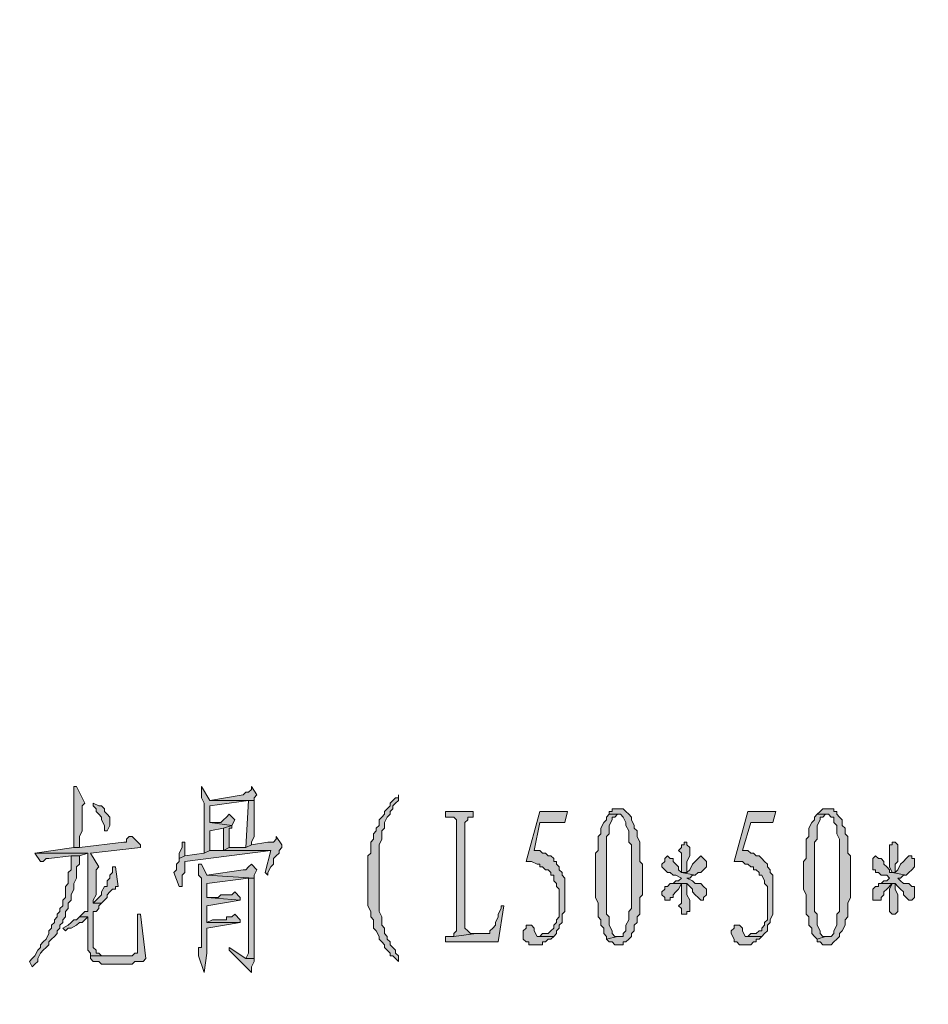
# Model space of a CAD drawing. Extents: x 566443 to 590371, y 3845226 to 3876576.
# Tile 120 of 221: x 586468 to 586481, y 3853973 to 3853988. Entities that reach past the tile are written whole.
import ezdxf

# ---------------------------------------------------------------- set-up
doc = ezdxf.new("R2010")
doc.units = 0
doc.layers.add('C00-00-00', color=7, linetype='CONTINUOUS')

msp = doc.modelspace()

# ---------------------------------------------------------------- hatches: boundary and pattern name
at = {"layer": 'C00-00-00'}
h = msp.add_hatch(color=256, dxfattribs=at)
h.dxf.hatch_style = 2
h.paths.add_polyline_path([(586468.434, 3853976.127), (586468.392, 3853976.127), (586468.392, 3853976.085), (586468.392, 3853975.196), (586468.477, 3853975.196), (586468.477, 3853975.365), (586468.519, 3853975.45), (586468.519, 3853975.577), (586468.519, 3853975.662), (586468.519, 3853975.831), (586468.561, 3853975.873)])
h = msp.add_hatch(color=256, dxfattribs=at)
h.dxf.hatch_style = 2
h.paths.add_polyline_path([(586470.339, 3853976.127), (586470.339, 3853975.958), (586470.382, 3853975.873), (586470.382, 3853975.111), (586470.466, 3853975.154), (586470.466, 3853975.45), (586470.678, 3853975.492), (586470.805, 3853975.535), (586470.466, 3853975.577), (586470.466, 3853975.831), (586471.059, 3853975.916), (586471.144, 3853975.916), (586470.466, 3853975.916)])
h = msp.add_hatch(color=256, dxfattribs=at)
h.dxf.hatch_style = 2
h.paths.add_polyline_path([(586471.101, 3853976.127), (586471.101, 3853976.085), (586471.059, 3853976.043), (586471.017, 3853976.043), (586470.974, 3853976), (586470.466, 3853975.916), (586471.144, 3853975.916), (586471.144, 3853975.958), (586471.186, 3853976)])
h = msp.add_hatch(color=256, dxfattribs=at)
h.dxf.hatch_style = 2
h.paths.add_polyline_path([(586471.144, 3853975.916), (586471.059, 3853975.916), (586471.017, 3853975.196), (586471.101, 3853975.238), (586471.101, 3853975.281), (586471.144, 3853975.365)])
h = msp.add_hatch(color=256, dxfattribs=at)
h.dxf.hatch_style = 2
h.paths.add_polyline_path([(586473.345, 3853976), (586473.345, 3853975.958), (586473.303, 3853975.958), (586473.26, 3853975.916), (586473.218, 3853975.873), (586473.218, 3853975.831), (586473.176, 3853975.789), (586473.133, 3853975.746), (586473.133, 3853975.704), (586473.091, 3853975.662), (586473.049, 3853975.619), (586473.049, 3853975.535), (586473.006, 3853975.492), (586473.006, 3853975.45), (586472.964, 3853975.408), (586472.964, 3853975.323), (586472.922, 3853975.281), (586472.922, 3853975.111), (586472.879, 3853975.069), (586472.879, 3853974.815), (586472.879, 3853974.73), (586472.879, 3853974.307), (586472.922, 3853974.222), (586472.922, 3853974.138), (586472.964, 3853974.095), (586472.964, 3853973.968), (586473.006, 3853973.926), (586473.049, 3853973.841), (586473.049, 3853973.799), (586473.091, 3853973.757), (586473.133, 3853973.714), (586473.133, 3853973.672), (586473.176, 3853973.63), (586473.218, 3853973.587), (586473.218, 3853973.545), (586473.26, 3853973.545), (586473.303, 3853973.503), (586473.345, 3853973.46), (586473.345, 3853973.545), (586473.303, 3853973.587), (586473.303, 3853973.63), (586473.26, 3853973.672), (586473.218, 3853973.714), (586473.218, 3853973.757), (586473.176, 3853973.799), (586473.176, 3853973.841), (586473.133, 3853973.884), (586473.133, 3853973.968), (586473.091, 3853974.011), (586473.091, 3853974.138), (586473.049, 3853974.222), (586473.049, 3853975.238), (586473.091, 3853975.323), (586473.091, 3853975.45), (586473.133, 3853975.492), (586473.133, 3853975.577), (586473.176, 3853975.662), (586473.218, 3853975.704), (586473.218, 3853975.746), (586473.26, 3853975.789), (586473.26, 3853975.831), (586473.303, 3853975.873), (586473.345, 3853975.916)])
h = msp.add_hatch(color=256, dxfattribs=at)
h.dxf.hatch_style = 2
h.paths.add_polyline_path([(586468.688, 3853975.873), (586468.688, 3853975.831), (586468.731, 3853975.789), (586468.731, 3853975.746), (586468.773, 3853975.704), (586468.815, 3853975.662), (586468.815, 3853975.619), (586468.858, 3853975.535), (586468.858, 3853975.45), (586468.9, 3853975.45), (586468.942, 3853975.535), (586468.942, 3853975.662), (586468.9, 3853975.704), (586468.858, 3853975.746), (586468.858, 3853975.789), (586468.815, 3853975.831), (586468.773, 3853975.831)])
h = msp.add_hatch(color=256, dxfattribs=at)
h.dxf.hatch_style = 2
h.paths.add_polyline_path([(586476.689, 3853975.789), (586476.605, 3853975.789), (586476.605, 3853975.746), (586476.562, 3853975.746), (586476.562, 3853975.704), (586476.732, 3853975.704), (586476.774, 3853975.662), (586476.816, 3853975.577), (586476.816, 3853975.535), (586476.859, 3853975.45), (586476.859, 3853975.281), (586476.901, 3853975.238), (586476.901, 3853974.773), (586476.901, 3853974.73), (586476.901, 3853974.265), (586476.859, 3853974.222), (586476.859, 3853974.095), (586476.816, 3853974.011), (586476.816, 3853973.926), (586476.774, 3853973.884), (586476.774, 3853973.841), (586476.732, 3853973.841), (586476.689, 3853973.841), (586476.52, 3853973.799), (586476.562, 3853973.757), (586476.605, 3853973.757), (586476.647, 3853973.714), (586476.774, 3853973.714), (586476.774, 3853973.757), (586476.816, 3853973.757), (586476.859, 3853973.799), (586476.901, 3853973.841), (586476.901, 3853973.884), (586476.943, 3853973.926), (586476.943, 3853974.011), (586476.986, 3853974.053), (586476.986, 3853974.138), (586477.028, 3853974.18), (586477.028, 3853974.434), (586477.07, 3853974.476), (586477.07, 3853974.942), (586477.028, 3853974.984), (586477.028, 3853975.281), (586476.986, 3853975.365), (586476.986, 3853975.45), (586476.943, 3853975.492), (586476.943, 3853975.535), (586476.901, 3853975.619), (586476.901, 3853975.662), (586476.859, 3853975.704), (586476.816, 3853975.746), (586476.774, 3853975.789)])
h = msp.add_hatch(color=256, dxfattribs=at)
h.dxf.hatch_style = 2
h.paths.add_polyline_path([(586479.907, 3853975.789), (586479.822, 3853975.789), (586479.78, 3853975.746), (586479.737, 3853975.704), (586479.907, 3853975.704), (586479.949, 3853975.662), (586479.991, 3853975.662), (586479.991, 3853975.577), (586480.034, 3853975.535), (586480.034, 3853975.408), (586480.076, 3853975.323), (586480.076, 3853974.773), (586480.076, 3853974.73), (586480.076, 3853974.222), (586480.034, 3853974.18), (586480.034, 3853974.011), (586479.991, 3853973.926), (586479.991, 3853973.884), (586479.949, 3853973.841), (586479.864, 3853973.841), (586479.737, 3853973.799), (586479.737, 3853973.757), (586479.78, 3853973.757), (586479.822, 3853973.714), (586479.949, 3853973.714), (586479.991, 3853973.757), (586480.034, 3853973.799), (586480.076, 3853973.841), (586480.076, 3853973.884), (586480.118, 3853973.926), (586480.161, 3853974.011), (586480.161, 3853974.095), (586480.203, 3853974.138), (586480.203, 3853974.349), (586480.245, 3853974.434), (586480.245, 3853975.069), (586480.203, 3853975.111), (586480.203, 3853975.365), (586480.161, 3853975.408), (586480.161, 3853975.492), (586480.118, 3853975.535), (586480.118, 3853975.619), (586480.076, 3853975.662), (586480.034, 3853975.704), (586480.034, 3853975.746), (586479.991, 3853975.746), (586479.991, 3853975.789), (586479.949, 3853975.789)])
h = msp.add_hatch(color=256, dxfattribs=at)
h.dxf.hatch_style = 2
h.paths.add_polyline_path([(586470.763, 3853975.704), (586470.72, 3853975.662), (586470.678, 3853975.619), (586470.636, 3853975.577), (586470.466, 3853975.577), (586470.805, 3853975.535), (586470.847, 3853975.619)])
h = msp.add_hatch(color=256, dxfattribs=at)
h.dxf.hatch_style = 2
h.paths.add_polyline_path([(586474.488, 3853975.746), (586474.065, 3853975.746), (586474.065, 3853975.662), (586474.192, 3853975.662), (586474.234, 3853975.619), (586474.234, 3853973.926), (586474.192, 3853973.884), (586474.192, 3853973.841), (586474.53, 3853973.884), (586474.446, 3853973.884), (586474.403, 3853973.926), (586474.361, 3853973.968), (586474.361, 3853975.577), (586474.403, 3853975.619), (586474.403, 3853975.662), (586474.446, 3853975.662), (586474.488, 3853975.662)])
h = msp.add_hatch(color=256, dxfattribs=at)
h.dxf.hatch_style = 2
h.paths.add_polyline_path([(586475.927, 3853975.746), (586475.504, 3853975.746), (586475.292, 3853974.984), (586475.377, 3853974.984), (586475.462, 3853974.942), (586475.504, 3853974.942), (586475.504, 3853974.9), (586475.546, 3853974.9), (586475.589, 3853974.857), (586475.631, 3853974.857), (586475.673, 3853974.815), (586475.673, 3853974.773), (586475.716, 3853974.773), (586475.716, 3853974.688), (586475.758, 3853974.646), (586475.758, 3853974.603), (586475.8, 3853974.561), (586475.8, 3853974.138), (586475.758, 3853974.095), (586475.758, 3853974.053), (586475.716, 3853974.011), (586475.716, 3853973.968), (586475.673, 3853973.926), (586475.631, 3853973.884), (586475.546, 3853973.884), (586475.504, 3853973.841), (586475.462, 3853973.841), (586475.716, 3853973.841), (586475.758, 3853973.884), (586475.758, 3853973.926), (586475.8, 3853973.968), (586475.8, 3853974.011), (586475.843, 3853974.053), (586475.843, 3853974.18), (586475.885, 3853974.222), (586475.885, 3853974.73), (586475.843, 3853974.773), (586475.843, 3853974.815), (586475.8, 3853974.857), (586475.8, 3853974.9), (586475.758, 3853974.942), (586475.758, 3853974.984), (586475.716, 3853974.984), (586475.716, 3853975.027), (586475.673, 3853975.069), (586475.631, 3853975.069), (586475.589, 3853975.111), (586475.546, 3853975.111), (586475.504, 3853975.154), (586475.419, 3853975.154), (586475.504, 3853975.577), (586475.885, 3853975.577)])
h = msp.add_hatch(color=256, dxfattribs=at)
h.dxf.hatch_style = 2
h.paths.add_polyline_path([(586476.562, 3853975.704), (586476.52, 3853975.662), (586476.52, 3853975.619), (586476.478, 3853975.577), (586476.435, 3853975.492), (586476.435, 3853975.408), (586476.393, 3853975.365), (586476.393, 3853975.154), (586476.351, 3853975.111), (586476.351, 3853974.434), (586476.393, 3853974.349), (586476.393, 3853974.265), (586476.393, 3853974.18), (586476.393, 3853974.138), (586476.435, 3853974.095), (586476.435, 3853974.011), (586476.478, 3853973.968), (586476.478, 3853973.884), (586476.52, 3853973.841), (586476.52, 3853973.799), (586476.689, 3853973.841), (586476.647, 3853973.841), (586476.605, 3853973.884), (586476.605, 3853973.926), (586476.562, 3853974.011), (586476.562, 3853974.138), (586476.52, 3853974.18), (586476.52, 3853975.365), (586476.562, 3853975.408), (586476.562, 3853975.535), (586476.605, 3853975.619), (586476.605, 3853975.662), (586476.647, 3853975.662), (586476.689, 3853975.704)])
h = msp.add_hatch(color=256, dxfattribs=at)
h.dxf.hatch_style = 2
h.paths.add_polyline_path([(586479.102, 3853975.746), (586478.679, 3853975.746), (586478.467, 3853974.984), (586478.594, 3853974.984), (586478.637, 3853974.942), (586478.679, 3853974.942), (586478.721, 3853974.9), (586478.764, 3853974.9), (586478.764, 3853974.857), (586478.806, 3853974.857), (586478.848, 3853974.815), (586478.848, 3853974.773), (586478.891, 3853974.773), (586478.933, 3853974.688), (586478.933, 3853974.646), (586478.975, 3853974.603), (586478.975, 3853974.138), (586478.975, 3853974.095), (586478.933, 3853974.053), (586478.933, 3853974.011), (586478.891, 3853973.968), (586478.891, 3853973.926), (586478.848, 3853973.926), (586478.806, 3853973.884), (586478.721, 3853973.884), (586478.679, 3853973.841), (586478.637, 3853973.841), (586478.891, 3853973.841), (586478.933, 3853973.884), (586478.975, 3853973.926), (586478.975, 3853974.011), (586479.018, 3853974.053), (586479.018, 3853974.095), (586479.06, 3853974.18), (586479.06, 3853974.773), (586479.018, 3853974.815), (586479.018, 3853974.857), (586478.975, 3853974.9), (586478.975, 3853974.942), (586478.933, 3853974.984), (586478.891, 3853975.027), (586478.848, 3853975.069), (586478.806, 3853975.069), (586478.764, 3853975.111), (586478.721, 3853975.111), (586478.679, 3853975.154), (586478.594, 3853975.154), (586478.721, 3853975.577), (586479.06, 3853975.577)])
h = msp.add_hatch(color=256, dxfattribs=at)
h.dxf.hatch_style = 2
h.paths.add_polyline_path([(586479.737, 3853975.704), (586479.695, 3853975.662), (586479.695, 3853975.619), (586479.653, 3853975.577), (586479.61, 3853975.492), (586479.61, 3853975.365), (586479.568, 3853975.323), (586479.568, 3853975.027), (586479.526, 3853974.984), (586479.526, 3853974.561), (586479.568, 3853974.476), (586479.568, 3853974.265), (586479.568, 3853974.18), (586479.61, 3853974.138), (586479.61, 3853974.011), (586479.653, 3853973.968), (586479.653, 3853973.884), (586479.695, 3853973.841), (586479.737, 3853973.799), (586479.864, 3853973.841), (586479.822, 3853973.841), (586479.78, 3853973.884), (586479.78, 3853973.926), (586479.737, 3853974.011), (586479.737, 3853974.18), (586479.695, 3853974.222), (586479.695, 3853975.281), (586479.737, 3853975.323), (586479.737, 3853975.535), (586479.78, 3853975.619), (586479.78, 3853975.662), (586479.822, 3853975.662), (586479.864, 3853975.704), (586479.907, 3853975.704)])
h = msp.add_hatch(color=256, dxfattribs=at)
h.dxf.hatch_style = 2
h.paths.add_polyline_path([(586470.805, 3853975.535), (586470.678, 3853975.492), (586470.678, 3853975.154), (586470.763, 3853975.196), (586470.763, 3853975.492), (586470.805, 3853975.492)])
h = msp.add_hatch(color=256, dxfattribs=at)
h.dxf.hatch_style = 2
h.paths.add_polyline_path([(586469.281, 3853975.365), (586469.239, 3853975.365), (586469.196, 3853975.323), (586469.196, 3853975.281), (586469.154, 3853975.281), (586468.477, 3853975.196), (586468.392, 3853975.196), (586467.799, 3853975.111), (586468.604, 3853975.111), (586468.604, 3853975.027), (586468.604, 3853974.222), (586468.561, 3853974.222), (586468.519, 3853974.18), (586468.477, 3853974.138), (586468.604, 3853974.138), (586468.604, 3853973.672), (586468.604, 3853973.63), (586468.646, 3853973.587), (586468.646, 3853973.545), (586468.858, 3853973.545), (586468.815, 3853973.545), (586468.773, 3853973.587), (586468.731, 3853973.587), (586468.731, 3853973.63), (586468.688, 3853973.672), (586468.688, 3853974.222), (586468.731, 3853974.222), (586468.773, 3853974.265), (586468.773, 3853974.307), (586468.815, 3853974.349), (586468.688, 3853974.349), (586468.688, 3853974.392), (586468.731, 3853974.476), (586468.731, 3853974.857), (586468.773, 3853974.9), (586468.646, 3853975.111), (586469.408, 3853975.196), (586469.408, 3853975.238)])
h = msp.add_hatch(color=256, dxfattribs=at)
h.dxf.hatch_style = 2
h.paths.add_polyline_path([(586471.482, 3853975.365), (586471.482, 3853975.323), (586471.44, 3853975.281), (586471.355, 3853975.281), (586471.101, 3853975.238), (586471.017, 3853975.196), (586470.763, 3853975.196), (586470.678, 3853975.154), (586471.398, 3853975.154), (586471.313, 3853974.815), (586471.355, 3853974.773), (586471.355, 3853974.815), (586471.398, 3853974.9), (586471.44, 3853974.942), (586471.44, 3853975.027), (586471.482, 3853975.069), (586471.525, 3853975.111), (586471.525, 3853975.154), (586471.567, 3853975.196), (586471.567, 3853975.238)])
h = msp.add_hatch(color=256, dxfattribs=at)
h.dxf.hatch_style = 2
h.paths.add_polyline_path([(586470.085, 3853975.281), (586470.043, 3853975.281), (586470.043, 3853975.238), (586470.043, 3853975.196), (586470.001, 3853975.111), (586470.001, 3853975.027), (586470.085, 3853975.069)])
h = msp.add_hatch(color=256, dxfattribs=at)
h.dxf.hatch_style = 2
h.paths.add_polyline_path([(586477.705, 3853975.281), (586477.705, 3853975.238), (586477.663, 3853975.238), (586477.663, 3853975.196), (586477.621, 3853975.154), (586477.663, 3853975.111), (586477.663, 3853974.815), (586477.748, 3853974.815), (586477.748, 3853974.984), (586477.79, 3853975.069), (586477.79, 3853975.196), (586477.748, 3853975.238), (586477.748, 3853975.281)])
h = msp.add_hatch(color=256, dxfattribs=at)
h.dxf.hatch_style = 2
h.paths.add_polyline_path([(586480.88, 3853975.281), (586480.88, 3853975.238), (586480.838, 3853975.238), (586480.838, 3853974.9), (586480.88, 3853974.815), (586480.923, 3853974.815), (586480.923, 3853974.9), (586480.923, 3853974.942), (586480.965, 3853974.984), (586480.965, 3853975.238), (586480.923, 3853975.281)])
h = msp.add_hatch(color=256, dxfattribs=at)
h.dxf.hatch_style = 2
h.paths.add_polyline_path([(586468.477, 3853975.069), (586468.35, 3853975.069), (586468.35, 3853974.984), (586468.35, 3853974.857), (586468.307, 3853974.815), (586468.307, 3853974.646), (586468.265, 3853974.603), (586468.265, 3853974.434), (586468.223, 3853974.392), (586468.223, 3853974.307), (586468.18, 3853974.265), (586468.18, 3853974.222), (586468.138, 3853974.18), (586468.138, 3853974.138), (586468.096, 3853974.095), (586468.096, 3853974.053), (586468.053, 3853974.011), (586468.053, 3853973.968), (586468.011, 3853973.926), (586468.011, 3853973.884), (586467.969, 3853973.799), (586467.926, 3853973.757), (586467.884, 3853973.714), (586467.884, 3853973.672), (586467.842, 3853973.63), (586467.799, 3853973.545), (586467.757, 3853973.503), (586467.715, 3853973.46), (586467.757, 3853973.376), (586467.799, 3853973.418), (586467.842, 3853973.46), (586467.842, 3853973.503), (586467.884, 3853973.587), (586467.926, 3853973.63), (586467.969, 3853973.672), (586468.011, 3853973.714), (586468.011, 3853973.757), (586468.053, 3853973.799), (586468.096, 3853973.841), (586468.138, 3853973.884), (586468.138, 3853973.926), (586468.18, 3853973.968), (586468.18, 3853974.011), (586468.223, 3853974.053), (586468.223, 3853974.095), (586468.265, 3853974.138), (586468.265, 3853974.222), (586468.307, 3853974.265), (586468.307, 3853974.349), (586468.35, 3853974.392), (586468.35, 3853974.476), (586468.392, 3853974.561), (586468.392, 3853974.646), (586468.434, 3853974.73), (586468.434, 3853974.9), (586468.477, 3853974.942)])
h = msp.add_hatch(color=256, dxfattribs=at)
h.dxf.hatch_style = 2
h.paths.add_polyline_path([(586467.799, 3853975.111), (586467.884, 3853974.984), (586467.926, 3853974.984), (586467.969, 3853975.027), (586468.011, 3853975.027), (586468.35, 3853975.069), (586468.477, 3853975.069), (586468.604, 3853975.111)])
h = msp.add_hatch(color=256, dxfattribs=at)
h.dxf.hatch_style = 2
h.paths.add_polyline_path([(586470.678, 3853975.154), (586470.466, 3853975.154), (586470.382, 3853975.111), (586470.085, 3853975.069), (586470.001, 3853975.027), (586470.001, 3853974.984), (586469.958, 3853974.942), (586469.958, 3853974.857), (586469.916, 3853974.815), (586470.001, 3853974.603), (586470.043, 3853974.603), (586470.043, 3853974.646), (586470.043, 3853974.773), (586470.085, 3853974.815), (586470.085, 3853974.984), (586471.398, 3853975.154)])
h = msp.add_hatch(color=256, dxfattribs=at)
h.dxf.hatch_style = 2
h.paths.add_polyline_path([(586477.451, 3853975.069), (586477.409, 3853975.027), (586477.409, 3853974.984), (586477.367, 3853974.942), (586477.367, 3853974.9), (586477.409, 3853974.857), (586477.451, 3853974.815), (586477.494, 3853974.815), (586477.536, 3853974.773), (586477.578, 3853974.773), (586477.663, 3853974.73), (586477.621, 3853974.688), (586477.578, 3853974.688), (586477.536, 3853974.646), (586477.748, 3853974.646), (586477.79, 3853974.603), (586477.832, 3853974.561), (586477.832, 3853974.519), (586477.875, 3853974.476), (586477.917, 3853974.434), (586477.959, 3853974.392), (586478.002, 3853974.392), (586478.002, 3853974.434), (586478.044, 3853974.476), (586478.044, 3853974.561), (586478.002, 3853974.603), (586477.959, 3853974.646), (586477.875, 3853974.646), (586477.832, 3853974.688), (586477.748, 3853974.73), (586477.79, 3853974.73), (586477.832, 3853974.773), (586477.875, 3853974.773), (586477.663, 3853974.815), (586477.621, 3853974.857), (586477.621, 3853974.9), (586477.578, 3853974.942), (586477.536, 3853974.984), (586477.536, 3853975.027), (586477.494, 3853975.027)])
h = msp.add_hatch(color=256, dxfattribs=at)
h.dxf.hatch_style = 2
h.paths.add_polyline_path([(586477.959, 3853975.069), (586477.917, 3853975.027), (586477.875, 3853974.984), (586477.832, 3853974.942), (586477.79, 3853974.857), (586477.748, 3853974.815), (586477.663, 3853974.815), (586477.875, 3853974.773), (586477.917, 3853974.815), (586477.959, 3853974.815), (586478.002, 3853974.857), (586478.044, 3853974.9), (586478.044, 3853974.984), (586478.002, 3853975.027)])
h = msp.add_hatch(color=256, dxfattribs=at)
h.dxf.hatch_style = 2
h.paths.add_polyline_path([(586480.626, 3853975.069), (586480.584, 3853975.027), (586480.584, 3853974.857), (586480.626, 3853974.857), (586480.626, 3853974.815), (586480.669, 3853974.815), (586480.711, 3853974.773), (586480.796, 3853974.773), (586480.838, 3853974.73), (586480.796, 3853974.688), (586480.753, 3853974.688), (586480.711, 3853974.646), (586480.923, 3853974.646), (586480.965, 3853974.603), (586481.007, 3853974.561), (586481.05, 3853974.519), (586481.05, 3853974.476), (586481.092, 3853974.434), (586481.134, 3853974.392), (586481.177, 3853974.392), (586481.219, 3853974.434), (586481.219, 3853974.603), (586481.177, 3853974.603), (586481.134, 3853974.646), (586481.05, 3853974.646), (586481.007, 3853974.688), (586480.965, 3853974.73), (586481.007, 3853974.73), (586481.05, 3853974.773), (586481.092, 3853974.773), (586480.88, 3853974.815), (586480.838, 3853974.815), (586480.838, 3853974.857), (586480.796, 3853974.9), (586480.753, 3853974.942), (586480.753, 3853974.984), (586480.711, 3853975.027), (586480.669, 3853975.027)])
h = msp.add_hatch(color=256, dxfattribs=at)
h.dxf.hatch_style = 2
h.paths.add_polyline_path([(586481.177, 3853975.069), (586481.134, 3853975.069), (586481.092, 3853975.027), (586481.05, 3853974.984), (586481.007, 3853974.942), (586480.965, 3853974.857), (586480.923, 3853974.815), (586480.88, 3853974.815), (586481.092, 3853974.773), (586481.134, 3853974.815), (586481.177, 3853974.857), (586481.219, 3853974.9), (586481.219, 3853975.027), (586481.177, 3853975.027)])
h = msp.add_hatch(color=256, dxfattribs=at)
h.dxf.hatch_style = 2
h.paths.add_polyline_path([(586468.985, 3853974.9), (586468.985, 3853974.815), (586468.942, 3853974.773), (586468.942, 3853974.73), (586468.9, 3853974.688), (586468.9, 3853974.603), (586468.858, 3853974.603), (586468.815, 3853974.519), (586468.815, 3853974.476), (586468.773, 3853974.434), (586468.731, 3853974.392), (586468.688, 3853974.349), (586468.815, 3853974.349), (586468.858, 3853974.392), (586468.9, 3853974.434), (586468.9, 3853974.476), (586468.942, 3853974.519), (586468.985, 3853974.561), (586469.027, 3853974.561), (586469.027, 3853974.603), (586469.069, 3853974.603), (586469.027, 3853974.9)])
h = msp.add_hatch(color=256, dxfattribs=at)
h.dxf.hatch_style = 2
h.paths.add_polyline_path([(586470.339, 3853974.942), (586470.297, 3853974.942), (586470.297, 3853974.857), (586470.297, 3853974.773), (586470.339, 3853974.73), (586470.339, 3853973.672), (586470.297, 3853973.672), (586470.297, 3853973.63), (586470.297, 3853973.545), (586470.382, 3853973.291), (586470.424, 3853973.587), (586470.424, 3853973.968), (586470.932, 3853974.053), (586470.424, 3853974.053), (586470.424, 3853974.307), (586470.932, 3853974.392), (586470.424, 3853974.434), (586470.424, 3853974.646), (586471.059, 3853974.73), (586471.144, 3853974.73), (586470.424, 3853974.773)])
h = msp.add_hatch(color=256, dxfattribs=at)
h.dxf.hatch_style = 2
h.paths.add_polyline_path([(586471.101, 3853974.942), (586471.059, 3853974.9), (586471.017, 3853974.857), (586470.974, 3853974.857), (586470.424, 3853974.773), (586471.144, 3853974.73), (586471.144, 3853974.773), (586471.186, 3853974.857)])
h = msp.add_hatch(color=256, dxfattribs=at)
h.dxf.hatch_style = 2
h.paths.add_polyline_path([(586471.144, 3853974.73), (586471.059, 3853974.73), (586471.059, 3853973.714), (586471.059, 3853973.587), (586471.017, 3853973.503), (586471.144, 3853973.503), (586471.144, 3853973.587)])
h = msp.add_hatch(color=256, dxfattribs=at)
h.dxf.hatch_style = 2
h.paths.add_polyline_path([(586477.536, 3853974.646), (586477.494, 3853974.646), (586477.451, 3853974.603), (586477.409, 3853974.603), (586477.409, 3853974.561), (586477.367, 3853974.519), (586477.367, 3853974.476), (586477.409, 3853974.434), (586477.409, 3853974.392), (586477.451, 3853974.392), (586477.494, 3853974.392), (586477.494, 3853974.434), (586477.536, 3853974.434), (586477.536, 3853974.476), (586477.578, 3853974.519), (586477.621, 3853974.561), (586477.663, 3853974.646), (586477.748, 3853974.646)])
h = msp.add_hatch(color=256, dxfattribs=at)
h.dxf.hatch_style = 2
h.paths.add_polyline_path([(586477.748, 3853974.646), (586477.663, 3853974.646), (586477.663, 3853974.561), (586477.663, 3853974.349), (586477.621, 3853974.307), (586477.663, 3853974.265), (586477.663, 3853974.18), (586477.705, 3853974.18), (586477.748, 3853974.18), (586477.748, 3853974.222), (586477.79, 3853974.222), (586477.79, 3853974.307), (586477.79, 3853974.392), (586477.748, 3853974.476)])
h = msp.add_hatch(color=256, dxfattribs=at)
h.dxf.hatch_style = 2
h.paths.add_polyline_path([(586480.711, 3853974.646), (586480.669, 3853974.646), (586480.669, 3853974.603), (586480.626, 3853974.603), (586480.584, 3853974.561), (586480.584, 3853974.392), (586480.626, 3853974.392), (586480.711, 3853974.392), (586480.711, 3853974.434), (586480.753, 3853974.476), (586480.753, 3853974.519), (586480.796, 3853974.561), (586480.88, 3853974.646), (586480.923, 3853974.646)])
h = msp.add_hatch(color=256, dxfattribs=at)
h.dxf.hatch_style = 2
h.paths.add_polyline_path([(586480.923, 3853974.646), (586480.88, 3853974.646), (586480.838, 3853974.561), (586480.838, 3853974.222), (586480.88, 3853974.18), (586480.923, 3853974.18), (586480.965, 3853974.222), (586480.965, 3853974.476), (586480.923, 3853974.561)])
h = msp.add_hatch(color=256, dxfattribs=at)
h.dxf.hatch_style = 2
h.paths.add_polyline_path([(586470.847, 3853974.519), (586470.805, 3853974.476), (586470.636, 3853974.476), (586470.593, 3853974.434), (586470.424, 3853974.434), (586470.932, 3853974.392), (586470.932, 3853974.434)])
h = msp.add_hatch(color=256, dxfattribs=at)
h.dxf.hatch_style = 2
h.paths.add_polyline_path([(586474.954, 3853974.307), (586474.911, 3853974.307), (586474.911, 3853974.265), (586474.869, 3853974.18), (586474.869, 3853974.138), (586474.827, 3853974.053), (586474.827, 3853974.011), (586474.784, 3853973.968), (586474.742, 3853973.926), (586474.742, 3853973.884), (586474.7, 3853973.884), (586474.53, 3853973.884), (586474.192, 3853973.841), (586474.065, 3853973.841), (586474.065, 3853973.757), (586474.869, 3853973.757)])
h = msp.add_hatch(color=256, dxfattribs=at)
h.dxf.hatch_style = 2
h.paths.add_polyline_path([(586468.477, 3853974.138), (586468.434, 3853974.095), (586468.392, 3853974.095), (586468.35, 3853974.053), (586468.307, 3853974.011), (586468.223, 3853973.968), (586468.265, 3853973.926), (586468.307, 3853973.968), (586468.35, 3853973.968), (586468.434, 3853974.011), (586468.477, 3853974.053), (586468.519, 3853974.053), (586468.561, 3853974.095), (586468.604, 3853974.138)])
h = msp.add_hatch(color=256, dxfattribs=at)
h.dxf.hatch_style = 2
h.paths.add_polyline_path([(586469.408, 3853974.18), (586469.366, 3853974.18), (586469.366, 3853974.053), (586469.366, 3853973.587), (586469.323, 3853973.587), (586469.281, 3853973.545), (586468.646, 3853973.545), (586468.646, 3853973.503), (586468.688, 3853973.46), (586468.773, 3853973.46), (586468.815, 3853973.418), (586469.239, 3853973.418), (586469.281, 3853973.418), (586469.323, 3853973.46), (586469.45, 3853973.46), (586469.493, 3853973.503)])
h = msp.add_hatch(color=256, dxfattribs=at)
h.dxf.hatch_style = 2
h.paths.add_polyline_path([(586470.847, 3853974.18), (586470.805, 3853974.138), (586470.72, 3853974.138), (586470.72, 3853974.095), (586470.509, 3853974.095), (586470.424, 3853974.053), (586470.932, 3853974.053), (586470.932, 3853974.095)])
h = msp.add_hatch(color=256, dxfattribs=at)
h.dxf.hatch_style = 2
h.paths.add_polyline_path([(586475.335, 3853974.011), (586475.292, 3853974.011), (586475.292, 3853973.968), (586475.25, 3853973.926), (586475.25, 3853973.799), (586475.292, 3853973.757), (586475.335, 3853973.757), (586475.335, 3853973.714), (586475.546, 3853973.714), (586475.546, 3853973.757), (586475.589, 3853973.757), (586475.631, 3853973.799), (586475.673, 3853973.799), (586475.716, 3853973.841), (586475.462, 3853973.841), (586475.419, 3853973.926), (586475.419, 3853973.968), (586475.377, 3853974.011)])
h = msp.add_hatch(color=256, dxfattribs=at)
h.dxf.hatch_style = 2
h.paths.add_polyline_path([(586478.51, 3853974.011), (586478.467, 3853974.011), (586478.467, 3853973.968), (586478.425, 3853973.926), (586478.425, 3853973.884), (586478.467, 3853973.799), (586478.467, 3853973.757), (586478.51, 3853973.757), (586478.552, 3853973.714), (586478.721, 3853973.714), (586478.764, 3853973.757), (586478.806, 3853973.757), (586478.806, 3853973.799), (586478.848, 3853973.799), (586478.891, 3853973.841), (586478.637, 3853973.841), (586478.594, 3853973.926), (586478.594, 3853973.968), (586478.552, 3853974.011)])
h = msp.add_hatch(color=256, dxfattribs=at)
h.dxf.hatch_style = 2
h.paths.add_polyline_path([(586470.763, 3853973.672), (586470.763, 3853973.63), (586471.101, 3853973.291), (586471.101, 3853973.376), (586471.144, 3853973.46), (586471.144, 3853973.503), (586471.017, 3853973.503)])

# ---------------------------------------------------------------- linework, layer by layer
at = {"layer": 'C00-00-00', "lineweight": 0}
for points in [[(586468.434, 3853976.127), (586468.392, 3853976.127), (586468.392, 3853976.085), (586468.392, 3853975.196), (586468.477, 3853975.196), (586468.477, 3853975.365), (586468.519, 3853975.45), (586468.519, 3853975.577), (586468.519, 3853975.662), (586468.519, 3853975.831), (586468.561, 3853975.873)], [(586470.339, 3853976.127), (586470.339, 3853975.958), (586470.382, 3853975.873), (586470.382, 3853975.111), (586470.466, 3853975.154), (586470.466, 3853975.45), (586470.678, 3853975.492), (586470.805, 3853975.535), (586470.466, 3853975.577), (586470.466, 3853975.831), (586471.059, 3853975.916), (586471.144, 3853975.916), (586470.466, 3853975.916)], [(586471.101, 3853976.127), (586471.101, 3853976.085), (586471.059, 3853976.043), (586471.017, 3853976.043), (586470.974, 3853976), (586470.466, 3853975.916), (586471.144, 3853975.916), (586471.144, 3853975.958), (586471.186, 3853976)], [(586471.144, 3853975.916), (586471.059, 3853975.916), (586471.017, 3853975.196), (586471.101, 3853975.238), (586471.101, 3853975.281), (586471.144, 3853975.365)], [(586473.345, 3853976), (586473.345, 3853975.958), (586473.303, 3853975.958), (586473.26, 3853975.916), (586473.218, 3853975.873), (586473.218, 3853975.831), (586473.176, 3853975.789), (586473.133, 3853975.746), (586473.133, 3853975.704), (586473.091, 3853975.662), (586473.049, 3853975.619), (586473.049, 3853975.535), (586473.006, 3853975.492), (586473.006, 3853975.45), (586472.964, 3853975.408), (586472.964, 3853975.323), (586472.922, 3853975.281), (586472.922, 3853975.111), (586472.879, 3853975.069), (586472.879, 3853974.815), (586472.879, 3853974.73), (586472.879, 3853974.307), (586472.922, 3853974.222), (586472.922, 3853974.138), (586472.964, 3853974.095), (586472.964, 3853973.968), (586473.006, 3853973.926), (586473.049, 3853973.841), (586473.049, 3853973.799), (586473.091, 3853973.757), (586473.133, 3853973.714), (586473.133, 3853973.672), (586473.176, 3853973.63), (586473.218, 3853973.587), (586473.218, 3853973.545), (586473.26, 3853973.545), (586473.303, 3853973.503), (586473.345, 3853973.46), (586473.345, 3853973.545), (586473.303, 3853973.587), (586473.303, 3853973.63), (586473.26, 3853973.672), (586473.218, 3853973.714), (586473.218, 3853973.757), (586473.176, 3853973.799), (586473.176, 3853973.841), (586473.133, 3853973.884), (586473.133, 3853973.968), (586473.091, 3853974.011), (586473.091, 3853974.138), (586473.049, 3853974.222), (586473.049, 3853975.238), (586473.091, 3853975.323), (586473.091, 3853975.45), (586473.133, 3853975.492), (586473.133, 3853975.577), (586473.176, 3853975.662), (586473.218, 3853975.704), (586473.218, 3853975.746), (586473.26, 3853975.789), (586473.26, 3853975.831), (586473.303, 3853975.873), (586473.345, 3853975.916)], [(586468.688, 3853975.873), (586468.688, 3853975.831), (586468.731, 3853975.789), (586468.731, 3853975.746), (586468.773, 3853975.704), (586468.815, 3853975.662), (586468.815, 3853975.619), (586468.858, 3853975.535), (586468.858, 3853975.45), (586468.9, 3853975.45), (586468.942, 3853975.535), (586468.942, 3853975.662), (586468.9, 3853975.704), (586468.858, 3853975.746), (586468.858, 3853975.789), (586468.815, 3853975.831), (586468.773, 3853975.831)], [(586476.689, 3853975.789), (586476.605, 3853975.789), (586476.605, 3853975.746), (586476.562, 3853975.746), (586476.562, 3853975.704), (586476.732, 3853975.704), (586476.774, 3853975.662), (586476.816, 3853975.577), (586476.816, 3853975.535), (586476.859, 3853975.45), (586476.859, 3853975.281), (586476.901, 3853975.238), (586476.901, 3853974.773), (586476.901, 3853974.73), (586476.901, 3853974.265), (586476.859, 3853974.222), (586476.859, 3853974.095), (586476.816, 3853974.011), (586476.816, 3853973.926), (586476.774, 3853973.884), (586476.774, 3853973.841), (586476.732, 3853973.841), (586476.689, 3853973.841), (586476.52, 3853973.799), (586476.562, 3853973.757), (586476.605, 3853973.757), (586476.647, 3853973.714), (586476.774, 3853973.714), (586476.774, 3853973.757), (586476.816, 3853973.757), (586476.859, 3853973.799), (586476.901, 3853973.841), (586476.901, 3853973.884), (586476.943, 3853973.926), (586476.943, 3853974.011), (586476.986, 3853974.053), (586476.986, 3853974.138), (586477.028, 3853974.18), (586477.028, 3853974.434), (586477.07, 3853974.476), (586477.07, 3853974.942), (586477.028, 3853974.984), (586477.028, 3853975.281), (586476.986, 3853975.365), (586476.986, 3853975.45), (586476.943, 3853975.492), (586476.943, 3853975.535), (586476.901, 3853975.619), (586476.901, 3853975.662), (586476.859, 3853975.704), (586476.816, 3853975.746), (586476.774, 3853975.789)], [(586479.907, 3853975.789), (586479.822, 3853975.789), (586479.78, 3853975.746), (586479.737, 3853975.704), (586479.907, 3853975.704), (586479.949, 3853975.662), (586479.991, 3853975.662), (586479.991, 3853975.577), (586480.034, 3853975.535), (586480.034, 3853975.408), (586480.076, 3853975.323), (586480.076, 3853974.773), (586480.076, 3853974.73), (586480.076, 3853974.222), (586480.034, 3853974.18), (586480.034, 3853974.011), (586479.991, 3853973.926), (586479.991, 3853973.884), (586479.949, 3853973.841), (586479.864, 3853973.841), (586479.737, 3853973.799), (586479.737, 3853973.757), (586479.78, 3853973.757), (586479.822, 3853973.714), (586479.949, 3853973.714), (586479.991, 3853973.757), (586480.034, 3853973.799), (586480.076, 3853973.841), (586480.076, 3853973.884), (586480.118, 3853973.926), (586480.161, 3853974.011), (586480.161, 3853974.095), (586480.203, 3853974.138), (586480.203, 3853974.349), (586480.245, 3853974.434), (586480.245, 3853975.069), (586480.203, 3853975.111), (586480.203, 3853975.365), (586480.161, 3853975.408), (586480.161, 3853975.492), (586480.118, 3853975.535), (586480.118, 3853975.619), (586480.076, 3853975.662), (586480.034, 3853975.704), (586480.034, 3853975.746), (586479.991, 3853975.746), (586479.991, 3853975.789), (586479.949, 3853975.789)], [(586470.763, 3853975.704), (586470.72, 3853975.662), (586470.678, 3853975.619), (586470.636, 3853975.577), (586470.466, 3853975.577), (586470.805, 3853975.535), (586470.847, 3853975.619)], [(586474.488, 3853975.746), (586474.065, 3853975.746), (586474.065, 3853975.662), (586474.192, 3853975.662), (586474.234, 3853975.619), (586474.234, 3853973.926), (586474.192, 3853973.884), (586474.192, 3853973.841), (586474.53, 3853973.884), (586474.446, 3853973.884), (586474.403, 3853973.926), (586474.361, 3853973.968), (586474.361, 3853975.577), (586474.403, 3853975.619), (586474.403, 3853975.662), (586474.446, 3853975.662), (586474.488, 3853975.662)], [(586475.927, 3853975.746), (586475.504, 3853975.746), (586475.292, 3853974.984), (586475.377, 3853974.984), (586475.462, 3853974.942), (586475.504, 3853974.942), (586475.504, 3853974.9), (586475.546, 3853974.9), (586475.589, 3853974.857), (586475.631, 3853974.857), (586475.673, 3853974.815), (586475.673, 3853974.773), (586475.716, 3853974.773), (586475.716, 3853974.688), (586475.758, 3853974.646), (586475.758, 3853974.603), (586475.8, 3853974.561), (586475.8, 3853974.138), (586475.758, 3853974.095), (586475.758, 3853974.053), (586475.716, 3853974.011), (586475.716, 3853973.968), (586475.673, 3853973.926), (586475.631, 3853973.884), (586475.546, 3853973.884), (586475.504, 3853973.841), (586475.462, 3853973.841), (586475.716, 3853973.841), (586475.758, 3853973.884), (586475.758, 3853973.926), (586475.8, 3853973.968), (586475.8, 3853974.011), (586475.843, 3853974.053), (586475.843, 3853974.18), (586475.885, 3853974.222), (586475.885, 3853974.73), (586475.843, 3853974.773), (586475.843, 3853974.815), (586475.8, 3853974.857), (586475.8, 3853974.9), (586475.758, 3853974.942), (586475.758, 3853974.984), (586475.716, 3853974.984), (586475.716, 3853975.027), (586475.673, 3853975.069), (586475.631, 3853975.069), (586475.589, 3853975.111), (586475.546, 3853975.111), (586475.504, 3853975.154), (586475.419, 3853975.154), (586475.504, 3853975.577), (586475.885, 3853975.577)], [(586476.562, 3853975.704), (586476.52, 3853975.662), (586476.52, 3853975.619), (586476.478, 3853975.577), (586476.435, 3853975.492), (586476.435, 3853975.408), (586476.393, 3853975.365), (586476.393, 3853975.154), (586476.351, 3853975.111), (586476.351, 3853974.434), (586476.393, 3853974.349), (586476.393, 3853974.265), (586476.393, 3853974.18), (586476.393, 3853974.138), (586476.435, 3853974.095), (586476.435, 3853974.011), (586476.478, 3853973.968), (586476.478, 3853973.884), (586476.52, 3853973.841), (586476.52, 3853973.799), (586476.689, 3853973.841), (586476.647, 3853973.841), (586476.605, 3853973.884), (586476.605, 3853973.926), (586476.562, 3853974.011), (586476.562, 3853974.138), (586476.52, 3853974.18), (586476.52, 3853975.365), (586476.562, 3853975.408), (586476.562, 3853975.535), (586476.605, 3853975.619), (586476.605, 3853975.662), (586476.647, 3853975.662), (586476.689, 3853975.704)], [(586479.102, 3853975.746), (586478.679, 3853975.746), (586478.467, 3853974.984), (586478.594, 3853974.984), (586478.637, 3853974.942), (586478.679, 3853974.942), (586478.721, 3853974.9), (586478.764, 3853974.9), (586478.764, 3853974.857), (586478.806, 3853974.857), (586478.848, 3853974.815), (586478.848, 3853974.773), (586478.891, 3853974.773), (586478.933, 3853974.688), (586478.933, 3853974.646), (586478.975, 3853974.603), (586478.975, 3853974.138), (586478.975, 3853974.095), (586478.933, 3853974.053), (586478.933, 3853974.011), (586478.891, 3853973.968), (586478.891, 3853973.926), (586478.848, 3853973.926), (586478.806, 3853973.884), (586478.721, 3853973.884), (586478.679, 3853973.841), (586478.637, 3853973.841), (586478.891, 3853973.841), (586478.933, 3853973.884), (586478.975, 3853973.926), (586478.975, 3853974.011), (586479.018, 3853974.053), (586479.018, 3853974.095), (586479.06, 3853974.18), (586479.06, 3853974.773), (586479.018, 3853974.815), (586479.018, 3853974.857), (586478.975, 3853974.9), (586478.975, 3853974.942), (586478.933, 3853974.984), (586478.891, 3853975.027), (586478.848, 3853975.069), (586478.806, 3853975.069), (586478.764, 3853975.111), (586478.721, 3853975.111), (586478.679, 3853975.154), (586478.594, 3853975.154), (586478.721, 3853975.577), (586479.06, 3853975.577)], [(586479.737, 3853975.704), (586479.695, 3853975.662), (586479.695, 3853975.619), (586479.653, 3853975.577), (586479.61, 3853975.492), (586479.61, 3853975.365), (586479.568, 3853975.323), (586479.568, 3853975.027), (586479.526, 3853974.984), (586479.526, 3853974.561), (586479.568, 3853974.476), (586479.568, 3853974.265), (586479.568, 3853974.18), (586479.61, 3853974.138), (586479.61, 3853974.011), (586479.653, 3853973.968), (586479.653, 3853973.884), (586479.695, 3853973.841), (586479.737, 3853973.799), (586479.864, 3853973.841), (586479.822, 3853973.841), (586479.78, 3853973.884), (586479.78, 3853973.926), (586479.737, 3853974.011), (586479.737, 3853974.18), (586479.695, 3853974.222), (586479.695, 3853975.281), (586479.737, 3853975.323), (586479.737, 3853975.535), (586479.78, 3853975.619), (586479.78, 3853975.662), (586479.822, 3853975.662), (586479.864, 3853975.704), (586479.907, 3853975.704)], [(586470.805, 3853975.535), (586470.678, 3853975.492), (586470.678, 3853975.154), (586470.763, 3853975.196), (586470.763, 3853975.492), (586470.805, 3853975.492)], [(586469.281, 3853975.365), (586469.239, 3853975.365), (586469.196, 3853975.323), (586469.196, 3853975.281), (586469.154, 3853975.281), (586468.477, 3853975.196), (586468.392, 3853975.196), (586467.799, 3853975.111), (586468.604, 3853975.111), (586468.604, 3853975.027), (586468.604, 3853974.222), (586468.561, 3853974.222), (586468.519, 3853974.18), (586468.477, 3853974.138), (586468.604, 3853974.138), (586468.604, 3853973.672), (586468.604, 3853973.63), (586468.646, 3853973.587), (586468.646, 3853973.545), (586468.858, 3853973.545), (586468.815, 3853973.545), (586468.773, 3853973.587), (586468.731, 3853973.587), (586468.731, 3853973.63), (586468.688, 3853973.672), (586468.688, 3853974.222), (586468.731, 3853974.222), (586468.773, 3853974.265), (586468.773, 3853974.307), (586468.815, 3853974.349), (586468.688, 3853974.349), (586468.688, 3853974.392), (586468.731, 3853974.476), (586468.731, 3853974.857), (586468.773, 3853974.9), (586468.646, 3853975.111), (586469.408, 3853975.196), (586469.408, 3853975.238)], [(586471.482, 3853975.365), (586471.482, 3853975.323), (586471.44, 3853975.281), (586471.355, 3853975.281), (586471.101, 3853975.238), (586471.017, 3853975.196), (586470.763, 3853975.196), (586470.678, 3853975.154), (586471.398, 3853975.154), (586471.313, 3853974.815), (586471.355, 3853974.773), (586471.355, 3853974.815), (586471.398, 3853974.9), (586471.44, 3853974.942), (586471.44, 3853975.027), (586471.482, 3853975.069), (586471.525, 3853975.111), (586471.525, 3853975.154), (586471.567, 3853975.196), (586471.567, 3853975.238)], [(586470.085, 3853975.281), (586470.043, 3853975.281), (586470.043, 3853975.238), (586470.043, 3853975.196), (586470.001, 3853975.111), (586470.001, 3853975.027), (586470.085, 3853975.069)], [(586477.705, 3853975.281), (586477.705, 3853975.238), (586477.663, 3853975.238), (586477.663, 3853975.196), (586477.621, 3853975.154), (586477.663, 3853975.111), (586477.663, 3853974.815), (586477.748, 3853974.815), (586477.748, 3853974.984), (586477.79, 3853975.069), (586477.79, 3853975.196), (586477.748, 3853975.238), (586477.748, 3853975.281)], [(586480.88, 3853975.281), (586480.88, 3853975.238), (586480.838, 3853975.238), (586480.838, 3853974.9), (586480.88, 3853974.815), (586480.923, 3853974.815), (586480.923, 3853974.9), (586480.923, 3853974.942), (586480.965, 3853974.984), (586480.965, 3853975.238), (586480.923, 3853975.281)], [(586468.477, 3853975.069), (586468.35, 3853975.069), (586468.35, 3853974.984), (586468.35, 3853974.857), (586468.307, 3853974.815), (586468.307, 3853974.646), (586468.265, 3853974.603), (586468.265, 3853974.434), (586468.223, 3853974.392), (586468.223, 3853974.307), (586468.18, 3853974.265), (586468.18, 3853974.222), (586468.138, 3853974.18), (586468.138, 3853974.138), (586468.096, 3853974.095), (586468.096, 3853974.053), (586468.053, 3853974.011), (586468.053, 3853973.968), (586468.011, 3853973.926), (586468.011, 3853973.884), (586467.969, 3853973.799), (586467.926, 3853973.757), (586467.884, 3853973.714), (586467.884, 3853973.672), (586467.842, 3853973.63), (586467.799, 3853973.545), (586467.757, 3853973.503), (586467.715, 3853973.46), (586467.757, 3853973.376), (586467.799, 3853973.418), (586467.842, 3853973.46), (586467.842, 3853973.503), (586467.884, 3853973.587), (586467.926, 3853973.63), (586467.969, 3853973.672), (586468.011, 3853973.714), (586468.011, 3853973.757), (586468.053, 3853973.799), (586468.096, 3853973.841), (586468.138, 3853973.884), (586468.138, 3853973.926), (586468.18, 3853973.968), (586468.18, 3853974.011), (586468.223, 3853974.053), (586468.223, 3853974.095), (586468.265, 3853974.138), (586468.265, 3853974.222), (586468.307, 3853974.265), (586468.307, 3853974.349), (586468.35, 3853974.392), (586468.35, 3853974.476), (586468.392, 3853974.561), (586468.392, 3853974.646), (586468.434, 3853974.73), (586468.434, 3853974.9), (586468.477, 3853974.942)], [(586467.799, 3853975.111), (586467.884, 3853974.984), (586467.926, 3853974.984), (586467.969, 3853975.027), (586468.011, 3853975.027), (586468.35, 3853975.069), (586468.477, 3853975.069), (586468.604, 3853975.111)], [(586470.678, 3853975.154), (586470.466, 3853975.154), (586470.382, 3853975.111), (586470.085, 3853975.069), (586470.001, 3853975.027), (586470.001, 3853974.984), (586469.958, 3853974.942), (586469.958, 3853974.857), (586469.916, 3853974.815), (586470.001, 3853974.603), (586470.043, 3853974.603), (586470.043, 3853974.646), (586470.043, 3853974.773), (586470.085, 3853974.815), (586470.085, 3853974.984), (586471.398, 3853975.154)], [(586477.451, 3853975.069), (586477.409, 3853975.027), (586477.409, 3853974.984), (586477.367, 3853974.942), (586477.367, 3853974.9), (586477.409, 3853974.857), (586477.451, 3853974.815), (586477.494, 3853974.815), (586477.536, 3853974.773), (586477.578, 3853974.773), (586477.663, 3853974.73), (586477.621, 3853974.688), (586477.578, 3853974.688), (586477.536, 3853974.646), (586477.748, 3853974.646), (586477.79, 3853974.603), (586477.832, 3853974.561), (586477.832, 3853974.519), (586477.875, 3853974.476), (586477.917, 3853974.434), (586477.959, 3853974.392), (586478.002, 3853974.392), (586478.002, 3853974.434), (586478.044, 3853974.476), (586478.044, 3853974.561), (586478.002, 3853974.603), (586477.959, 3853974.646), (586477.875, 3853974.646), (586477.832, 3853974.688), (586477.748, 3853974.73), (586477.79, 3853974.73), (586477.832, 3853974.773), (586477.875, 3853974.773), (586477.663, 3853974.815), (586477.621, 3853974.857), (586477.621, 3853974.9), (586477.578, 3853974.942), (586477.536, 3853974.984), (586477.536, 3853975.027), (586477.494, 3853975.027)], [(586477.959, 3853975.069), (586477.917, 3853975.027), (586477.875, 3853974.984), (586477.832, 3853974.942), (586477.79, 3853974.857), (586477.748, 3853974.815), (586477.663, 3853974.815), (586477.875, 3853974.773), (586477.917, 3853974.815), (586477.959, 3853974.815), (586478.002, 3853974.857), (586478.044, 3853974.9), (586478.044, 3853974.984), (586478.002, 3853975.027)], [(586480.626, 3853975.069), (586480.584, 3853975.027), (586480.584, 3853974.857), (586480.626, 3853974.857), (586480.626, 3853974.815), (586480.669, 3853974.815), (586480.711, 3853974.773), (586480.796, 3853974.773), (586480.838, 3853974.73), (586480.796, 3853974.688), (586480.753, 3853974.688), (586480.711, 3853974.646), (586480.923, 3853974.646), (586480.965, 3853974.603), (586481.007, 3853974.561), (586481.05, 3853974.519), (586481.05, 3853974.476), (586481.092, 3853974.434), (586481.134, 3853974.392), (586481.177, 3853974.392), (586481.219, 3853974.434), (586481.219, 3853974.603), (586481.177, 3853974.603), (586481.134, 3853974.646), (586481.05, 3853974.646), (586481.007, 3853974.688), (586480.965, 3853974.73), (586481.007, 3853974.73), (586481.05, 3853974.773), (586481.092, 3853974.773), (586480.88, 3853974.815), (586480.838, 3853974.815), (586480.838, 3853974.857), (586480.796, 3853974.9), (586480.753, 3853974.942), (586480.753, 3853974.984), (586480.711, 3853975.027), (586480.669, 3853975.027)], [(586481.177, 3853975.069), (586481.134, 3853975.069), (586481.092, 3853975.027), (586481.05, 3853974.984), (586481.007, 3853974.942), (586480.965, 3853974.857), (586480.923, 3853974.815), (586480.88, 3853974.815), (586481.092, 3853974.773), (586481.134, 3853974.815), (586481.177, 3853974.857), (586481.219, 3853974.9), (586481.219, 3853975.027), (586481.177, 3853975.027)], [(586468.985, 3853974.9), (586468.985, 3853974.815), (586468.942, 3853974.773), (586468.942, 3853974.73), (586468.9, 3853974.688), (586468.9, 3853974.603), (586468.858, 3853974.603), (586468.815, 3853974.519), (586468.815, 3853974.476), (586468.773, 3853974.434), (586468.731, 3853974.392), (586468.688, 3853974.349), (586468.815, 3853974.349), (586468.858, 3853974.392), (586468.9, 3853974.434), (586468.9, 3853974.476), (586468.942, 3853974.519), (586468.985, 3853974.561), (586469.027, 3853974.561), (586469.027, 3853974.603), (586469.069, 3853974.603), (586469.027, 3853974.9)], [(586470.339, 3853974.942), (586470.297, 3853974.942), (586470.297, 3853974.857), (586470.297, 3853974.773), (586470.339, 3853974.73), (586470.339, 3853973.672), (586470.297, 3853973.672), (586470.297, 3853973.63), (586470.297, 3853973.545), (586470.382, 3853973.291), (586470.424, 3853973.587), (586470.424, 3853973.968), (586470.932, 3853974.053), (586470.424, 3853974.053), (586470.424, 3853974.307), (586470.932, 3853974.392), (586470.424, 3853974.434), (586470.424, 3853974.646), (586471.059, 3853974.73), (586471.144, 3853974.73), (586470.424, 3853974.773)], [(586471.101, 3853974.942), (586471.059, 3853974.9), (586471.017, 3853974.857), (586470.974, 3853974.857), (586470.424, 3853974.773), (586471.144, 3853974.73), (586471.144, 3853974.773), (586471.186, 3853974.857)], [(586471.144, 3853974.73), (586471.059, 3853974.73), (586471.059, 3853973.714), (586471.059, 3853973.587), (586471.017, 3853973.503), (586471.144, 3853973.503), (586471.144, 3853973.587)], [(586477.536, 3853974.646), (586477.494, 3853974.646), (586477.451, 3853974.603), (586477.409, 3853974.603), (586477.409, 3853974.561), (586477.367, 3853974.519), (586477.367, 3853974.476), (586477.409, 3853974.434), (586477.409, 3853974.392), (586477.451, 3853974.392), (586477.494, 3853974.392), (586477.494, 3853974.434), (586477.536, 3853974.434), (586477.536, 3853974.476), (586477.578, 3853974.519), (586477.621, 3853974.561), (586477.663, 3853974.646), (586477.748, 3853974.646)], [(586477.748, 3853974.646), (586477.663, 3853974.646), (586477.663, 3853974.561), (586477.663, 3853974.349), (586477.621, 3853974.307), (586477.663, 3853974.265), (586477.663, 3853974.18), (586477.705, 3853974.18), (586477.748, 3853974.18), (586477.748, 3853974.222), (586477.79, 3853974.222), (586477.79, 3853974.307), (586477.79, 3853974.392), (586477.748, 3853974.476)], [(586480.711, 3853974.646), (586480.669, 3853974.646), (586480.669, 3853974.603), (586480.626, 3853974.603), (586480.584, 3853974.561), (586480.584, 3853974.392), (586480.626, 3853974.392), (586480.711, 3853974.392), (586480.711, 3853974.434), (586480.753, 3853974.476), (586480.753, 3853974.519), (586480.796, 3853974.561), (586480.88, 3853974.646), (586480.923, 3853974.646)], [(586480.923, 3853974.646), (586480.88, 3853974.646), (586480.838, 3853974.561), (586480.838, 3853974.222), (586480.88, 3853974.18), (586480.923, 3853974.18), (586480.965, 3853974.222), (586480.965, 3853974.476), (586480.923, 3853974.561)], [(586470.847, 3853974.519), (586470.805, 3853974.476), (586470.636, 3853974.476), (586470.593, 3853974.434), (586470.424, 3853974.434), (586470.932, 3853974.392), (586470.932, 3853974.434)], [(586474.954, 3853974.307), (586474.911, 3853974.307), (586474.911, 3853974.265), (586474.869, 3853974.18), (586474.869, 3853974.138), (586474.827, 3853974.053), (586474.827, 3853974.011), (586474.784, 3853973.968), (586474.742, 3853973.926), (586474.742, 3853973.884), (586474.7, 3853973.884), (586474.53, 3853973.884), (586474.192, 3853973.841), (586474.065, 3853973.841), (586474.065, 3853973.757), (586474.869, 3853973.757)], [(586468.477, 3853974.138), (586468.434, 3853974.095), (586468.392, 3853974.095), (586468.35, 3853974.053), (586468.307, 3853974.011), (586468.223, 3853973.968), (586468.265, 3853973.926), (586468.307, 3853973.968), (586468.35, 3853973.968), (586468.434, 3853974.011), (586468.477, 3853974.053), (586468.519, 3853974.053), (586468.561, 3853974.095), (586468.604, 3853974.138)], [(586469.408, 3853974.18), (586469.366, 3853974.18), (586469.366, 3853974.053), (586469.366, 3853973.587), (586469.323, 3853973.587), (586469.281, 3853973.545), (586468.646, 3853973.545), (586468.646, 3853973.503), (586468.688, 3853973.46), (586468.773, 3853973.46), (586468.815, 3853973.418), (586469.239, 3853973.418), (586469.281, 3853973.418), (586469.323, 3853973.46), (586469.45, 3853973.46), (586469.493, 3853973.503)], [(586470.847, 3853974.18), (586470.805, 3853974.138), (586470.72, 3853974.138), (586470.72, 3853974.095), (586470.509, 3853974.095), (586470.424, 3853974.053), (586470.932, 3853974.053), (586470.932, 3853974.095)], [(586475.335, 3853974.011), (586475.292, 3853974.011), (586475.292, 3853973.968), (586475.25, 3853973.926), (586475.25, 3853973.799), (586475.292, 3853973.757), (586475.335, 3853973.757), (586475.335, 3853973.714), (586475.546, 3853973.714), (586475.546, 3853973.757), (586475.589, 3853973.757), (586475.631, 3853973.799), (586475.673, 3853973.799), (586475.716, 3853973.841), (586475.462, 3853973.841), (586475.419, 3853973.926), (586475.419, 3853973.968), (586475.377, 3853974.011)], [(586478.51, 3853974.011), (586478.467, 3853974.011), (586478.467, 3853973.968), (586478.425, 3853973.926), (586478.425, 3853973.884), (586478.467, 3853973.799), (586478.467, 3853973.757), (586478.51, 3853973.757), (586478.552, 3853973.714), (586478.721, 3853973.714), (586478.764, 3853973.757), (586478.806, 3853973.757), (586478.806, 3853973.799), (586478.848, 3853973.799), (586478.891, 3853973.841), (586478.637, 3853973.841), (586478.594, 3853973.926), (586478.594, 3853973.968), (586478.552, 3853974.011)], [(586470.763, 3853973.672), (586470.763, 3853973.63), (586471.101, 3853973.291), (586471.101, 3853973.376), (586471.144, 3853973.46), (586471.144, 3853973.503), (586471.017, 3853973.503)]]:
    msp.add_lwpolyline(points, close=True, dxfattribs=at)
at = {"layer": 'C00-00-00', "lineweight": 5}
msp.add_open_spline([(586400.108, 3853967.661), (586400.108, 3853967.661), (586645.684, 3854048.052), (586645.684, 3854048.052)], degree=3, dxfattribs=at)

doc.saveas('drawing.dxf')
